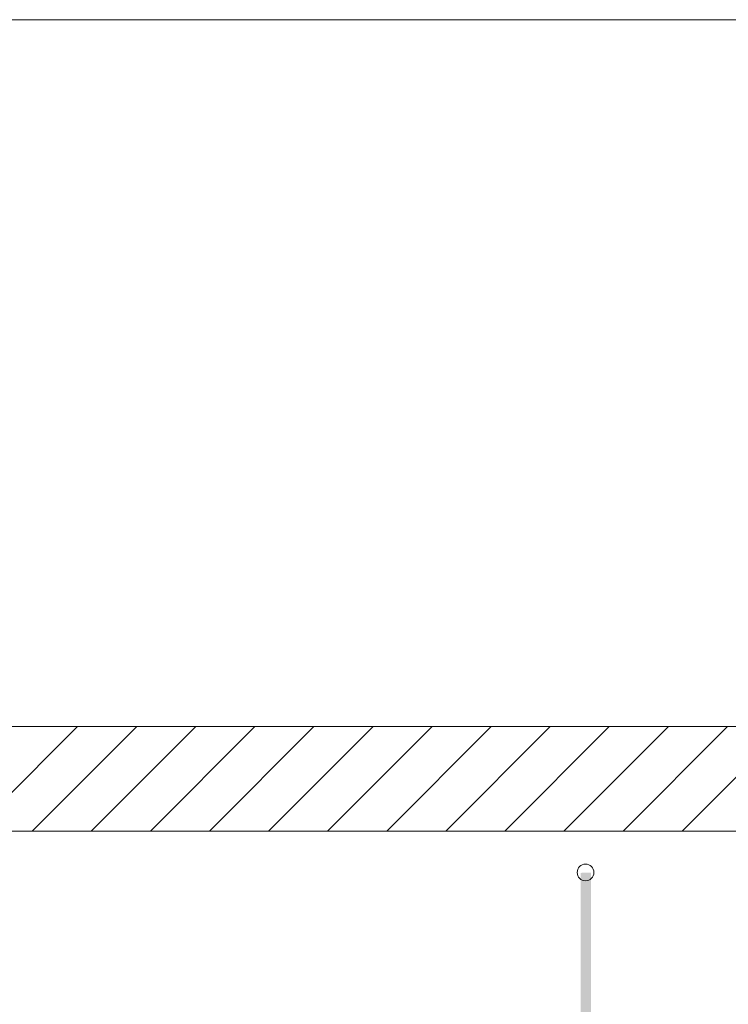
# Model space of a CAD drawing. Extents: x -620 to 300, y 62 to 1107.
# Tile 256 of 256: x 168 to 184, y 926 to 949. Entities that reach past the tile are written whole.
import ezdxf
from ezdxf.lldxf.tags import DXFTag

# ---------------------------------------------------------------- set-up
doc = ezdxf.new("R2010")
doc.units = 0
doc.layers.get('0').update_dxf_attribs({"lineweight": 35})
doc.layers.add('E_Betonbaudose', color=1, linetype='Continuous', lineweight=13, true_color=0xff0000)
doc.layers.add('E_Detail_Wandschraffur', color=7, linetype='Continuous', lineweight=5, true_color=0xc0c0c0)
doc.layers.add('E_Detail_Linie_Text_Bem', color=7, linetype='Continuous', lineweight=13)
tags = doc.linetypes.add('fein_strichliert', pattern=[4, 1, -2, 1]).pattern_tags.tags
tags[8:9] = [DXFTag(74, 4), DXFTag(75, 0), DXFTag(340, '0'), DXFTag(46, 0.0), DXFTag(50, 0.0), DXFTag(44, 0.0), DXFTag(45, 0.0)]
tags[6:7] = [DXFTag(74, 4), DXFTag(75, 0), DXFTag(340, '0'), DXFTag(46, 0.0), DXFTag(50, 0.0), DXFTag(44, 0.0), DXFTag(45, 0.0)]
tags[4:5] = [DXFTag(74, 4), DXFTag(75, 0), DXFTag(340, '0'), DXFTag(46, 0.0), DXFTag(50, 0.0), DXFTag(44, 0.0), DXFTag(45, 0.0)]
tags = doc.linetypes.add('fein_strichliert-A06G9G0V8I', pattern=[4, 1, -2, 1]).pattern_tags.tags
tags[8:9] = [DXFTag(74, 4), DXFTag(75, 0), DXFTag(340, '0'), DXFTag(46, 0.0), DXFTag(50, 0.0), DXFTag(44, 0.0), DXFTag(45, 0.0)]
tags[6:7] = [DXFTag(74, 4), DXFTag(75, 0), DXFTag(340, '0'), DXFTag(46, 0.0), DXFTag(50, 0.0), DXFTag(44, 0.0), DXFTag(45, 0.0)]
tags[4:5] = [DXFTag(74, 4), DXFTag(75, 0), DXFTag(340, '0'), DXFTag(46, 0.0), DXFTag(50, 0.0), DXFTag(44, 0.0), DXFTag(45, 0.0)]

# ---------------------------------------------------------------- blocks, each defined once
blk = doc.blocks.new('Referenz-A06G9G138I')
at = {"layer": 'E_Betonbaudose', "linetype": 'Continuous', "ltscale": 0.13}
blk.add_circle((181.079, 928.976), 0.2, dxfattribs=at)
at = {"layer": 'E_Detail_Linie_Text_Bem', "linetype": 'fein_strichliert-A06G9G0V8I', "ltscale": 0.65}
blk.add_line((200.397, 949.393), (137.628, 949.393), dxfattribs=at)
at = {"layer": 'E_Detail_Linie_Text_Bem', "linetype": 'Continuous', "ltscale": 0.13}
for p, q in [((190.244, 932.466), (138.917, 932.466)), ((138.917, 929.966), (187.744, 929.966)), ((149.309, 929.966), (190.244, 929.966))]:
    blk.add_line(p, q, dxfattribs=at)
blk.add_solid([(181.213, 928.967), (181.213, 905.966), (180.963, 928.966), (180.963, 905.966)], dxfattribs=at)
at = {"layer": 'E_Detail_Wandschraffur', "linetype": 'fein_strichliert', "ltscale": 0.13}
for p, q in [((166.42, 929.966), (168.92, 932.466)), ((169.249, 929.966), (171.749, 932.466)), ((172.077, 929.966), (174.577, 932.466)), ((174.906, 929.966), (177.406, 932.466)), ((177.734, 929.966), (180.234, 932.466)), ((180.563, 929.966), (183.063, 932.466)), ((183.391, 929.966), (185.891, 932.466))]:
    blk.add_line(p, q, dxfattribs=at)
at = {"layer": 'E_Detail_Wandschraffur', "linetype": 'ByBlock', "ltscale": 0.13}
for p, q in [((167.835, 929.966), (170.335, 932.466)), ((170.663, 929.966), (173.163, 932.466)), ((173.492, 929.966), (175.992, 932.466)), ((176.32, 929.966), (178.82, 932.466)), ((179.148, 929.966), (181.648, 932.466)), ((181.977, 929.966), (184.477, 932.466))]:
    blk.add_line(p, q, dxfattribs=at)

msp = doc.modelspace()

# ---------------------------------------------------------------- block references
at = {"color": 8, "lineweight": 25, "ltscale": 0.25, "true_color": 0x808080}
msp.add_blockref('Referenz-A06G9G138I', (0, 0), dxfattribs=at)

doc.saveas('drawing.dxf')
